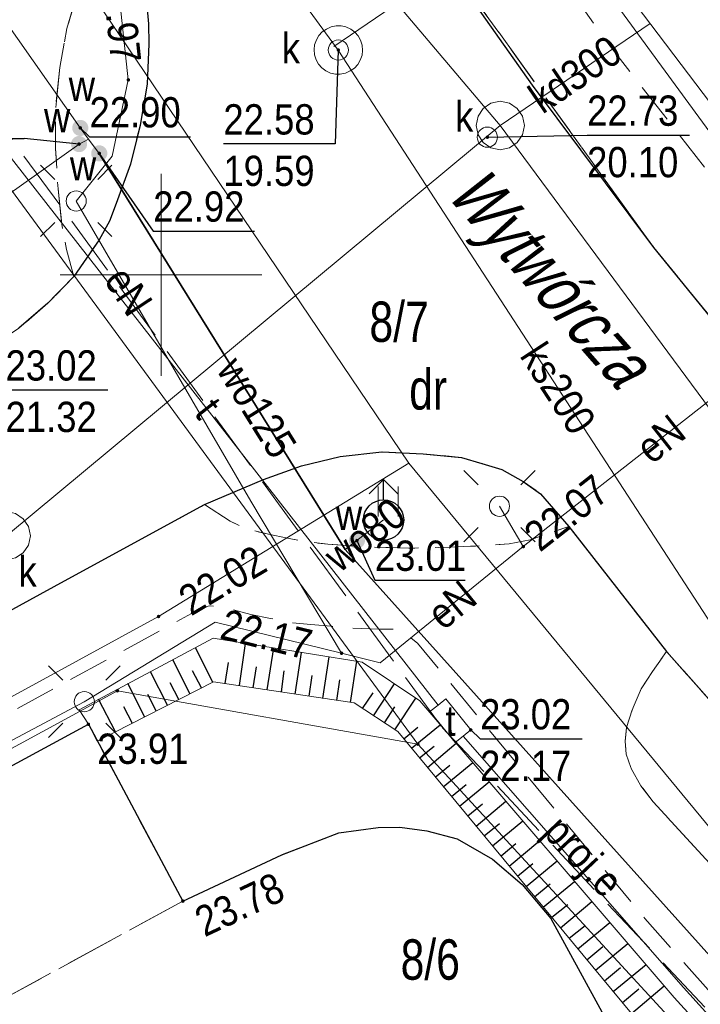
# Model space of a CAD drawing. Header units: metres. Extents: x 5490589 to 5490956, y 5935138 to 5935420.
# Tile 9 of 37: x 5490746 to 5490763, y 5935232 to 5935256. Entities that reach past the tile are written whole.
import ezdxf
from ezdxf.enums import TextEntityAlignment as Align

# ---------------------------------------------------------------- set-up
doc = ezdxf.new("R2010")
doc.units = ezdxf.units.M
doc.header["$MEASUREMENT"] = 0
for name, pattern in [('1.0_0.5', [1.5, 1, -0.5]), ('1.5_0.5', [2, 1.5, -0.5]), ('219-500', [0]), ('egkk-500', [0]), ('egug-500', [0])]:
    doc.linetypes.add(name, pattern=pattern)
doc.layers.get('0').update_dxf_attribs({"color": 2, "linetype": 'CONTINUOUS', "lineweight": 5})
for name, color, linetype in [('000 Inne (niezydentyfikowane)', 7, 'CONTINUOUS'), ('203-punkt graniczny', 7, 'CONTINUOUS'), ('210-oznaczenie konturu użytku gruntowego', 7, 'CONTINUOUS'), ('211-numer działki ewidencyjnej', 7, 'CONTINUOUS'), ('217-kontur klasyfikacyjny', 7, 'CONTINUOUS'), ('218-kontur użytku gruntowego', 7, 'CONTINUOUS'), ('219-działka ewidencyjna', 7, 'CONTINUOUS'), ('994-Nazwa ulicy', 7, 'CONTINUOUS'), ('chodnik', 7, 'CONTINUOUS'), ('hydrant', 7, 'CONTINUOUS'), ('jezdnia', 7, 'CONTINUOUS'), ('komora podziemna', 7, 'CONTINUOUS'), ('krawężnik', 7, 'CONTINUOUS'), ('latarnia', 7, 'CONTINUOUS'), ('obudowa ochronna przewodu', 7, 'CONTINUOUS'), ('pikieta sztuczna', 7, 'CONTINUOUS'), ('pikieta sztuczna-Atr2', 7, 'CONTINUOUS'), ('przewód elektroenergetyczny podziemny', 7, 'CONTINUOUS'), ('przewód elektroenergetyczny podziemny - ob. projektowany', 7, 'CONTINUOUS'), ('przewód elektroenergetyczny podziemny - ob. projektowany-Atr1', 7, 'CONTINUOUS'), ('przewód elektroenergetyczny podziemny-Atr1', 7, 'CONTINUOUS'), ('przewód gazowy', 7, 'CONTINUOUS'), ('przewód kanalizacyjny', 7, 'CONTINUOUS'), ('przewód kanalizacyjny-Atr1', 7, 'CONTINUOUS'), ('przewód telekomunikacyjny podziemny', 7, 'CONTINUOUS'), ('przewód telekomunikacyjny podziemny-Atr1', 7, 'CONTINUOUS'), ('przewód wodociągowy', 7, 'CONTINUOUS'), ('przewód wodociągowy-Atr1', 7, 'CONTINUOUS'), ('rzędna', 7, 'CONTINUOUS'), ('rzędna-Atr2', 7, 'CONTINUOUS'), ('rzędna-Atr3', 7, 'CONTINUOUS'), ('skarpa umocniona', 7, 'CONTINUOUS'), ('trawnik', 7, 'CONTINUOUS'), ('właz do komory lub kanału', 7, 'CONTINUOUS'), ('właz do komory lub kanału - okrągły', 7, 'CONTINUOUS'), ('właz do komory lub kanału - okrągły-Atr17', 7, 'CONTINUOUS'), ('właz do komory lub kanału-Atr17', 7, 'CONTINUOUS'), ('zasuwa lub zawór', 7, 'CONTINUOUS'), ('zasuwa lub zawór-Atr17', 7, 'CONTINUOUS')]:
    doc.layers.add(name, color=color, linetype=linetype)
doc.styles.get("Standard").update_dxf_attribs({"font": 'Working1250', "width": 0.75})

# ---------------------------------------------------------------- blocks, each defined once
blk = doc.blocks.new('203')
at = {"linetype": 'Continuous', "lineweight": 0}
h = blk.add_hatch(color=0, dxfattribs=at)
edge = h.paths.add_edge_path()
edge.add_arc((0, 0), 0.045, 0, 360)
blk = doc.blocks.new('PW01')
at = {"linetype": 'Continuous', "lineweight": 13}
h = blk.add_hatch(color=0, dxfattribs=at)
edge = h.paths.add_edge_path()
edge.add_arc((0, 0), 0.045, 0, 360)
blk = doc.blocks.new('TU04')
at = {"color": 0, "linetype": 'Continuous', "lineweight": 13}
for p, q in [((0, 0), (0, 0.75)), ((0.5, 0), (0.5, 0.75))]:
    blk.add_line(p, q, dxfattribs=at)
blk = doc.blocks.new('US22')
at = {"color": 0, "linetype": 'Continuous', "lineweight": 13}
blk.add_circle((0, 0), 0.25, dxfattribs=at)
blk = doc.blocks.new('SM01')
at = {"color": 0, "linetype": 'Continuous', "lineweight": 13}
for p, q in [((-0.53, 0.531), (-0.883, 0.884)), ((0.531, 0.531), (0.884, 0.884)), ((-0.53, -0.53), (-0.883, -0.883)), ((0.531, -0.53), (0.884, -0.883))]:
    blk.add_line(p, q, dxfattribs=at)
blk.add_circle((0, 0), 0.25, dxfattribs=at)
blk = doc.blocks.new('SUWH')
at = {"color": 0, "linetype": 'Continuous'}
for p in [(-0.354, 0.646), (0, 0.5), (0.354, 0.646)]:
    blk.add_line(p, (0, 1), dxfattribs=at)
blk.add_circle((0, 0), 0.5, dxfattribs=at)
blk = doc.blocks.new('US25')
at = {"linetype": 'Continuous', "lineweight": 0}
h = blk.add_hatch(color=0, dxfattribs=at)
edge = h.paths.add_edge_path()
edge.add_arc((0, 0), 0.2, 0, 360)

msp = doc.modelspace()

# ---------------------------------------------------------------- linework, layer by layer
at = {"color": 0}
for p, q in [((5490750, 5935250), (5490750, 5935252.5)), ((5490750, 5935250), (5490750, 5935252.5)), ((5490747.5, 5935250), (5490752.5, 5935250)), ((5490747.5, 5935250), (5490752.5, 5935250)), ((5490747.5, 5935250), (5490752.5, 5935250)), ((5490747.5, 5935250), (5490752.5, 5935250)), ((5490750, 5935247.5), (5490750, 5935250)), ((5490750, 5935247.5), (5490750, 5935250))]:
    msp.add_line(p, q, dxfattribs=at)
at = {"layer": '000 Inne (niezydentyfikowane)', "color": 7, "linetype": 'Continuous', "lineweight": 25, "flags": 128}
for points in [[(5490751.28, 5935239.91), (5490750.85, 5935240.76)], [(5490751.94, 5935239.83), (5490752.09, 5935240.87)], [(5490752.63, 5935239.72), (5490752.79, 5935240.76)], [(5490753.32, 5935239.62), (5490753.48, 5935240.65)], [(5490750.72, 5935239.62), (5490750.29, 5935240.47)], [(5490751.59, 5935239.88), (5490751.67, 5935240.4)], [(5490754.01, 5935239.51), (5490754.16, 5935240.54)], [(5490754.69, 5935239.41), (5490754.85, 5935240.43)], [(5490750.16, 5935239.34), (5490749.74, 5935240.17)], [(5490751, 5935239.77), (5490750.78, 5935240.19)], [(5490752.28, 5935239.77), (5490752.36, 5935240.29)], [(5490752.98, 5935239.67), (5490753.05, 5935240.19)], [(5490753.67, 5935239.57), (5490753.74, 5935240.08)], [(5490754.35, 5935239.46), (5490754.43, 5935239.97)], [(5490749.6, 5935239.05), (5490749.18, 5935239.88)], [(5490750.44, 5935239.48), (5490750.23, 5935239.9)], [(5490755.26, 5935239.08), (5490755.78, 5935239.87)], [(5490748.87, 5935238.68), (5490748.45, 5935239.49)], [(5490749.88, 5935239.2), (5490749.67, 5935239.61)], [(5490754.99, 5935239.26), (5490755.25, 5935239.65)], [(5490755.79, 5935238.73), (5490756.31, 5935239.52)], [(5490749.29, 5935238.89), (5490749.08, 5935239.3)], [(5490755.53, 5935238.91), (5490755.79, 5935239.3)], [(5490756.01, 5935238.51), (5490756.36, 5935238.8)], [(5490756.2, 5935238.28), (5490756.91, 5935238.86)], [(5490756.4, 5935238.04), (5490756.76, 5935238.33)], [(5490756.6, 5935237.8), (5490757.31, 5935238.4)], [(5490756.79, 5935237.56), (5490757.15, 5935237.86)], [(5490756.99, 5935237.32), (5490757.72, 5935237.92)], [(5490757.19, 5935237.08), (5490757.56, 5935237.38)], [(5490757.39, 5935236.84), (5490758.13, 5935237.45)], [(5490757.6, 5935236.6), (5490757.96, 5935236.9)], [(5490757.8, 5935236.35), (5490758.54, 5935236.97)], [(5490758, 5935236.11), (5490758.38, 5935236.41)], [(5490758.21, 5935235.86), (5490758.96, 5935236.48)], [(5490758.42, 5935235.61), (5490758.79, 5935235.92)], [(5490758.62, 5935235.36), (5490759.38, 5935235.99)], [(5490758.83, 5935235.11), (5490759.21, 5935235.42)], [(5490759.04, 5935234.85), (5490759.81, 5935235.49)], [(5490759.25, 5935234.6), (5490759.64, 5935234.92)], [(5490759.46, 5935234.34), (5490760.24, 5935234.98)], [(5490759.68, 5935234.09), (5490760.07, 5935234.41)], [(5490759.89, 5935233.83), (5490760.67, 5935234.48)], [(5490760.11, 5935233.57), (5490760.5, 5935233.89)], [(5490760.32, 5935233.31), (5490761.11, 5935233.96)], [(5490760.54, 5935233.04), (5490760.94, 5935233.37)], [(5490760.76, 5935232.78), (5490761.56, 5935233.44)], [(5490760.98, 5935232.52), (5490761.38, 5935232.85)], [(5490761.2, 5935232.25), (5490762.01, 5935232.92)], [(5490761.65, 5935231.71), (5490762.46, 5935232.39)], [(5490761.43, 5935231.98), (5490761.83, 5935232.32)]]:
    msp.add_lwpolyline(points, dxfattribs=at)
at = {"layer": '217-kontur klasyfikacyjny', "color": 3, "linetype": 'egkk-500', "lineweight": 18, "flags": 128}
msp.add_lwpolyline([(5490759.69, 5935259.42), (5490767.36, 5935249.3)], dxfattribs=at)
at = {"layer": '218-kontur użytku gruntowego', "color": 3, "linetype": 'egug-500', "lineweight": 18, "flags": 128}
for points in [[(5490759.69, 5935259.42), (5490767.36, 5935249.3)], [(5490767.36, 5935249.3), (5490759.69, 5935259.42)], [(5490703.85, 5935215.17), (5490748.92, 5935239.7)], [(5490748.92, 5935239.7), (5490703.85, 5935215.17)], [(5490748.92, 5935239.7), (5490756.36, 5935238.38)], [(5490756.36, 5935238.38), (5490748.92, 5935239.7)], [(5490756.36, 5935238.38), (5490764.46, 5935229.58)], [(5490764.46, 5935229.58), (5490756.36, 5935238.38)]]:
    msp.add_lwpolyline(points, dxfattribs=at)
at = {"layer": '219-działka ewidencyjna', "color": 7, "linetype": '219-500', "lineweight": 18, "flags": 128}
for points in [[(5490759.69, 5935259.42), (5490767.36, 5935249.3)], [(5490743.54, 5935255.85), (5490756.36, 5935238.38)], [(5490703.85, 5935215.17), (5490748.92, 5935239.7)], [(5490748.92, 5935239.7), (5490756.36, 5935238.38)], [(5490756.36, 5935238.38), (5490764.46, 5935229.58)]]:
    msp.add_lwpolyline(points, dxfattribs=at)
at = {"layer": 'chodnik', "color": 7, "linetype": '1.0_0.5', "lineweight": 18, "flags": 128}
for points in [[(5490850.09, 5935193.68), (5490848.28, 5935194.8), (5490847.33, 5935193.46), (5490846.45, 5935192.26), (5490845.21, 5935190.7), (5490844.54, 5935189.93), (5490844.08, 5935189.43), (5490843.8, 5935189.2), (5490843.55, 5935189.04), (5490843.25, 5935188.86), (5490842.94, 5935188.74), (5490842.64, 5935188.62), (5490842.3, 5935188.56), (5490841.99, 5935188.49), (5490841.62, 5935188.44), (5490841.3, 5935188.4), (5490840.97, 5935188.37), (5490840.64, 5935188.37), (5490840.3, 5935188.39), (5490839.97, 5935188.44), (5490839.65, 5935188.55), (5490839.34, 5935188.66), (5490839.04, 5935188.8), (5490838.2, 5935189.26), (5490836.02, 5935190.58), (5490823.22, 5935198.47), (5490818.95, 5935201.07), (5490816.85, 5935202.45), (5490813.14, 5935204.99), (5490809.05, 5935207.92), (5490805.88, 5935210.31), (5490802.69, 5935212.74), (5490798.11, 5935216.5), (5490795, 5935219.14), (5490791.24, 5935222.46), (5490787.55, 5935225.87), (5490785.37, 5935227.91), (5490782.53, 5935230.71), (5490778.34, 5935235.05), (5490774.62, 5935239.11), (5490771.35, 5935242.88), (5490769.08, 5935245.62), (5490764.11, 5935251.83), (5490761.01, 5935255.81), (5490755.83, 5935263.18), (5490753.66, 5935266.54), (5490748.77, 5935274.21), (5490747.72, 5935275.85), (5490746.84, 5935275.29), (5490746.51, 5935273.75), (5490751.86, 5935265.39), (5490754, 5935262.06), (5490762.2, 5935250.68), (5490764.74, 5935247.57), (5490767.26, 5935244.46), (5490769.8, 5935241.37), (5490773.09, 5935237.6), (5490776.46, 5935233.91), (5490778.52, 5935231.68), (5490782.03, 5935228.18), (5490784.89, 5935225.39), (5490787.83, 5935222.62), (5490790.8, 5935219.95), (5490793.82, 5935217.29), (5490796.91, 5935214.74), (5490800.35, 5935211.9), (5490805.89, 5935207.58), (5490809.92, 5935204.66), (5490814.03, 5935201.78), (5490816.97, 5935199.82), (5490825.04, 5935194.87), (5490834.38, 5935189.08), (5490835.18, 5935188.62), (5490836.52, 5935187.78), (5490837.82, 5935187.05), (5490838.71, 5935186.6), (5490839.68, 5935186.32), (5490840.17, 5935186.24), (5490840.68, 5935186.22), (5490841.17, 5935186.25), (5490841.69, 5935186.29), (5490842.2, 5935186.37), (5490842.68, 5935186.42), (5490843.16, 5935186.55), (5490843.65, 5935186.7), (5490844.11, 5935186.9), (5490844.56, 5935187.12), (5490844.97, 5935187.4), (5490845.37, 5935187.7), (5490845.74, 5935188.06), (5490846.4, 5935188.81), (5490847.03, 5935189.58), (5490847.66, 5935190.36), (5490848.57, 5935191.56)], [(5490744.7, 5935256.71), (5490744.93, 5935256.26), (5490745.1, 5935255.79), (5490745.19, 5935255.55), (5490745.25, 5935255.28), (5490745.31, 5935255.05), (5490745.33, 5935254.81), (5490745.38, 5935254.46), (5490745.38, 5935254.14), (5490745.37, 5935253.79), (5490745.34, 5935253.45), (5490745.27, 5935253.14), (5490745.06, 5935252.48), (5490744.86, 5935251.92), (5490744.47, 5935251.12), (5490744.22, 5935250.75), (5490744.08, 5935250.54), (5490743.8, 5935250.13), (5490743.58, 5935249.88), (5490743.37, 5935249.61), (5490743.15, 5935249.38), (5490742.95, 5935249.16), (5490742.57, 5935248.86), (5490742.33, 5935248.71), (5490724.82, 5935239.18), (5490705.47, 5935228.63), (5490693.16, 5935221.91), (5490692.71, 5935221.7), (5490692.25, 5935221.48), (5490691.89, 5935221.35), (5490691.18, 5935221.11), (5490690.34, 5935220.87), (5490689.82, 5935220.79), (5490689.33, 5935220.75), (5490688.66, 5935220.74), (5490688.32, 5935220.78), (5490687.81, 5935220.83), (5490687.32, 5935220.94), (5490686.84, 5935221.1), (5490686.36, 5935221.26), (5490685.9, 5935221.46), (5490685.47, 5935221.71), (5490685.04, 5935222), (5490684.65, 5935222.31), (5490684.26, 5935222.64), (5490683.95, 5935222.92), (5490681.58, 5935222.25), (5490682.03, 5935221.84), (5490682.34, 5935221.51), (5490682.69, 5935221.17), (5490683.06, 5935220.82), (5490683.46, 5935220.5), (5490683.86, 5935220.2), (5490684.28, 5935219.91), (5490684.72, 5935219.66), (5490685.15, 5935219.42), (5490685.61, 5935219.22), (5490686.07, 5935219.05), (5490687.06, 5935218.73), (5490687.54, 5935218.63), (5490688.53, 5935218.56), (5490689.05, 5935218.54), (5490690.08, 5935218.63), (5490691.09, 5935218.79), (5490691.54, 5935218.92), (5490692.46, 5935219.23), (5490693.4, 5935219.62), (5490693.9, 5935219.85), (5490712.74, 5935230.16), (5490744.74, 5935247.55), (5490745.65, 5935248.12), (5490746.48, 5935248.68), (5490747.2, 5935249.3), (5490747.84, 5935249.96), (5490747.66, 5935250.63), (5490747.54, 5935251.26), (5490747.45, 5935252.13), (5490747.39, 5935253.13), (5490747.39, 5935254.13), (5490747.49, 5935255.14), (5490747.67, 5935256.1), (5490747.96, 5935257.1), (5490748.16, 5935257.57), (5490748.31, 5935257.9), (5490748.57, 5935258.33), (5490748.88, 5935258.81), (5490746.8, 5935262.16), (5490745.83, 5935261.55), (5490745.22, 5935261.34), (5490745.03, 5935261.29), (5490744.82, 5935261.26), (5490744.63, 5935261.27), (5490744.44, 5935261.31), (5490744.27, 5935261.39), (5490744.09, 5935261.51), (5490743.95, 5935261.65), (5490743.82, 5935261.79), (5490743.71, 5935261.96), (5490737.96, 5935270.94), (5490737.41, 5935270.9), (5490736.94, 5935270.8), (5490736.42, 5935270.63), (5490735.83, 5935270.39), (5490736.63, 5935269.2), (5490744.43, 5935257.14)], [(5490778.34, 5935216.83), (5490776.72, 5935214.62), (5490778.06, 5935213.65), (5490779.52, 5935215.75), (5490782.7, 5935212.88), (5490787.41, 5935208.76), (5490792, 5935204.85), (5490795.86, 5935201.73), (5490795.1, 5935200.72), (5490796.38, 5935199.75), (5490797.09, 5935200.8), (5490800.05, 5935198.56), (5490807.47, 5935193.31), (5490810.87, 5935191), (5490816.1, 5935187.67), (5490821.34, 5935184.5), (5490821.62, 5935185.18), (5490821.76, 5935185.66), (5490821.88, 5935186.16), (5490821.92, 5935186.53), (5490817.12, 5935189.42), (5490811.98, 5935192.68), (5490808.62, 5935194.96), (5490803.67, 5935198.46), (5490801.21, 5935200.26), (5490798.84, 5935202.09), (5490796.46, 5935203.91), (5490793.22, 5935206.43), (5490790.93, 5935208.37), (5490788.61, 5935210.38), (5490784.05, 5935214.37), (5490781.82, 5935216.4), (5490779.61, 5935218.44), (5490775.3, 5935222.87), (5490771.16, 5935227.16), (5490762.19, 5935236.95), (5490761.88, 5935237.35), (5490761.63, 5935237.8), (5490761.52, 5935238.13), (5490761.49, 5935238.45), (5490761.53, 5935238.79), (5490761.69, 5935239.29), (5490761.89, 5935239.75), (5490762.17, 5935240.18), (5490762.52, 5935240.67), (5490760.1, 5935243.77), (5490759.14, 5935243.44), (5490758.62, 5935243.34), (5490758.15, 5935243.3), (5490757.66, 5935243.28), (5490757.14, 5935243.26), (5490756.14, 5935243.23), (5490755.14, 5935243.26), (5490754.13, 5935243.33), (5490753.62, 5935243.39), (5490753.13, 5935243.48), (5490752.66, 5935243.58), (5490752.15, 5935243.7), (5490751.71, 5935243.9), (5490751.08, 5935244.31), (5490749.35, 5935243.37), (5490747.61, 5935242.42), (5490728.02, 5935231.69), (5490713.43, 5935223.69), (5490712.7, 5935222.79), (5490712.25, 5935222.22), (5490711.77, 5935221.5), (5490711.41, 5935220.83), (5490711.11, 5935219.98), (5490729.81, 5935230.21), (5490750.94, 5935241.71), (5490751.19, 5935241.8), (5490751.47, 5935241.79), (5490752.22, 5935241.59), (5490752.71, 5935241.49), (5490753.21, 5935241.39), (5490753.71, 5935241.34), (5490754.21, 5935241.3), (5490754.71, 5935241.25), (5490755.39, 5935241.23), (5490755.74, 5935241.23), (5490756.07, 5935241.09), (5490756.35, 5935240.88), (5490761.98, 5935234.06), (5490765.98, 5935229.55), (5490769.38, 5935225.85), (5490773.76, 5935221.34), (5490778.2, 5935217.04)]]:
    msp.add_lwpolyline(points, close=True, dxfattribs=at)
at = {"layer": 'jezdnia', "color": 7, "linetype": '1.5_0.5', "lineweight": 18, "flags": 128}
for points in [[(5490754, 5935262.06), (5490751.86, 5935265.39), (5490746.51, 5935273.75), (5490742.63, 5935279.84), (5490738.32, 5935286.44), (5490732.44, 5935295.73), (5490722.51, 5935311.34), (5490718.74, 5935317.25), (5490717.66, 5935318.92), (5490716.6, 5935320.62), (5490715.86, 5935321.91), (5490715.17, 5935323.27), (5490713.69, 5935326.49), (5490713.08, 5935327.85), (5490712.37, 5935329.69), (5490711.86, 5935331.13), (5490710.98, 5935334.03), (5490710.54, 5935335.49), (5490710.2, 5935336.88), (5490709.91, 5935337.91), (5490709.63, 5935339.3), (5490709.38, 5935340.82), (5490709.16, 5935342.35), (5490708.93, 5935343.86), (5490708.77, 5935345.32), (5490708.64, 5935346.8), (5490708.53, 5935348.26), (5490708.49, 5935350.27), (5490708.49, 5935352.27), (5490708.52, 5935354.29), (5490708.69, 5935357.31), (5490708.92, 5935359.29), (5490709.22, 5935361.29), (5490709.44, 5935362.78), (5490709.76, 5935364.23), (5490710.63, 5935367.57), (5490711.19, 5935368.99), (5490711.62, 5935369.88), (5490712.04, 5935370.75), (5490712.55, 5935371.63), (5490712.82, 5935372.06), (5490713.19, 5935372.46), (5490713.52, 5935372.84), (5490713.91, 5935373.2), (5490714.28, 5935373.53), (5490714.72, 5935373.8), (5490715.14, 5935373.99), (5490715.59, 5935374.2), (5490716.1, 5935374.35), (5490716.58, 5935374.46), (5490717.06, 5935374.54), (5490717.59, 5935374.6), (5490718.09, 5935374.63), (5490718.59, 5935374.65), (5490719.09, 5935374.64), (5490719.58, 5935374.59), (5490720.06, 5935374.47), (5490720.55, 5935374.34), (5490721.53, 5935374.04), (5490723.41, 5935373.35), (5490702.58, 5935381.08), (5490702.88, 5935380.9), (5490703.47, 5935380.34), (5490704.14, 5935379.62), (5490704.41, 5935379.22), (5490704.74, 5935378.8), (5490705, 5935378.36), (5490705.24, 5935377.93), (5490705.41, 5935377.45), (5490705.56, 5935376.98), (5490705.82, 5935376), (5490705.91, 5935375.52), (5490705.96, 5935375), (5490705.84, 5935373.98), (5490705.68, 5935373.03), (5490704.59, 5935369.2), (5490704.16, 5935367.65), (5490703.32, 5935364.34), (5490702.95, 5935362.4), (5490702.62, 5935360.41), (5490702.37, 5935358.41), (5490702.21, 5935356.95), (5490702.11, 5935355.46), (5490702, 5935353.48), (5490701.86, 5935351.04), (5490701.94, 5935349.48), (5490702, 5935347.48), (5490702.1, 5935345.49), (5490702.32, 5935343.51), (5490702.58, 5935341.53), (5490702.9, 5935339.58), (5490703.23, 5935337.6), (5490704.2, 5935333.72), (5490704.64, 5935332.3), (5490705.46, 5935329.97), (5490706.14, 5935328.08), (5490707.1, 5935325.83), (5490707.95, 5935324), (5490709.1, 5935321.76), (5490710.29, 5935319.58), (5490711.29, 5935317.81), (5490714.53, 5935312.73), (5490717.75, 5935307.69), (5490721, 5935302.68), (5490723.92, 5935298.01), (5490727.38, 5935292.63), (5490730.7, 5935287.45), (5490733.32, 5935283.34), (5490733.85, 5935282.52), (5490734.55, 5935281.41), (5490739.74, 5935273.17), (5490741.9, 5935269.87), (5490746.8, 5935262.16), (5490748.88, 5935258.81), (5490749.4, 5935257.88), (5490749.6, 5935257.24), (5490749.69, 5935256.22), (5490749.7, 5935255.72), (5490749.66, 5935254.72), (5490749.48, 5935253.71), (5490749.24, 5935252.74), (5490748.89, 5935251.77), (5490748.72, 5935251.33), (5490748.47, 5935250.87), (5490747.84, 5935249.96), (5490747.2, 5935249.3), (5490746.48, 5935248.68), (5490745.65, 5935248.12), (5490744.74, 5935247.55), (5490712.74, 5935230.16), (5490703.54, 5935225.12), (5490693.9, 5935219.85), (5490693.4, 5935219.62), (5490692.46, 5935219.23), (5490691.54, 5935218.92), (5490691.09, 5935218.79), (5490690.08, 5935218.63), (5490689.05, 5935218.54), (5490688.53, 5935218.56), (5490687.54, 5935218.63), (5490687.06, 5935218.73), (5490686.07, 5935219.05), (5490685.61, 5935219.22), (5490685.15, 5935219.42), (5490684.72, 5935219.66), (5490684.28, 5935219.91), (5490683.86, 5935220.2), (5490683.46, 5935220.5), (5490683.06, 5935220.82), (5490682.69, 5935221.17), (5490682.34, 5935221.51), (5490682.03, 5935221.84), (5490681.58, 5935222.25), (5490692, 5935203.21), (5490691.95, 5935203.64), (5490691.81, 5935204.11), (5490691.67, 5935204.57), (5490691.58, 5935205.09), (5490691.5, 5935205.57), (5490691.45, 5935206.08), (5490691.44, 5935206.59), (5490691.46, 5935207.1), (5490691.51, 5935207.6), (5490691.57, 5935208.09), (5490691.67, 5935208.6), (5490691.79, 5935209.07), (5490691.97, 5935209.54), (5490692.16, 5935210.01), (5490692.38, 5935210.47), (5490692.6, 5935210.92), (5490692.87, 5935211.35), (5490693.16, 5935211.75), (5490693.44, 5935212.14), (5490693.82, 5935212.5), (5490694.17, 5935212.86), (5490694.55, 5935213.19), (5490694.94, 5935213.49), (5490695.79, 5935214.04), (5490696.66, 5935214.53), (5490697.52, 5935215.02), (5490700.98, 5935216.88), (5490713.43, 5935223.69), (5490747.61, 5935242.42), (5490749.35, 5935243.37), (5490751.08, 5935244.31), (5490752.54, 5935244.93), (5490753.48, 5935245.27), (5490754.44, 5935245.5), (5490755.47, 5935245.62), (5490756.49, 5935245.57), (5490757.44, 5935245.48), (5490757.94, 5935245.33), (5490758.44, 5935245.18), (5490758.97, 5935244.88), (5490759.4, 5935244.58), (5490760.1, 5935243.77), (5490762.52, 5935240.67), (5490764.56, 5935238.37), (5490768.95, 5935233.26), (5490770.95, 5935231.1), (5490772.99, 5935228.9), (5490777.19, 5935224.62), (5490781.53, 5935220.39), (5490785.9, 5935216.42), (5490790.42, 5935212.45), (5490793, 5935210.21), (5490794.96, 5935208.49), (5490798.17, 5935206.07), (5490801.3, 5935203.57), (5490802.88, 5935202.4), (5490805.26, 5935200.59), (5490810.19, 5935197.14), (5490813.47, 5935194.9), (5490818.52, 5935191.68), (5490820, 5935190.79), (5490832.04, 5935183.46), (5490835.43, 5935181.38), (5490842.37, 5935177.14), (5490842.16, 5935176.8), (5490843.47, 5935176), (5490843.72, 5935176.35), (5490850.85, 5935171.98), (5490854.26, 5935169.93), (5490861.26, 5935165.65), (5490866.4, 5935162.52), (5490869.81, 5935160.5), (5490872.81, 5935165.67), (5490863.37, 5935171.42), (5490857.41, 5935175.05), (5490855.71, 5935176.07), (5490854.88, 5935176.62), (5490854.18, 5935177.24), (5490853.76, 5935177.67), (5490853.43, 5935178.05), (5490853.12, 5935178.46), (5490852.87, 5935178.88), (5490852.62, 5935179.32), (5490852.42, 5935179.78), (5490852.23, 5935180.26), (5490852.07, 5935180.73), (5490851.98, 5935181.24), (5490851.9, 5935181.72), (5490851.84, 5935182.21), (5490851.82, 5935182.71), (5490851.84, 5935183.22), (5490851.86, 5935183.73), (5490851.92, 5935184.22), (5490852.03, 5935184.71), (5490852.2, 5935185.34), (5490853.97, 5935188.73), (5490850.09, 5935193.68), (5490848.57, 5935191.56), (5490847.66, 5935190.36), (5490847.03, 5935189.58), (5490846.4, 5935188.81), (5490845.74, 5935188.06), (5490845.37, 5935187.7), (5490844.97, 5935187.4), (5490844.56, 5935187.12), (5490844.11, 5935186.9), (5490843.65, 5935186.7), (5490843.16, 5935186.55), (5490842.68, 5935186.42), (5490842.2, 5935186.37), (5490841.69, 5935186.29), (5490841.17, 5935186.25), (5490840.68, 5935186.22), (5490840.17, 5935186.24), (5490839.68, 5935186.32), (5490838.71, 5935186.6), (5490837.82, 5935187.05), (5490836.52, 5935187.78), (5490835.18, 5935188.62), (5490834.38, 5935189.08), (5490825.04, 5935194.87), (5490816.97, 5935199.82), (5490814.03, 5935201.78), (5490809.92, 5935204.66), (5490805.89, 5935207.58), (5490800.35, 5935211.9), (5490796.91, 5935214.74), (5490793.82, 5935217.29), (5490790.8, 5935219.95), (5490787.83, 5935222.62), (5490784.89, 5935225.39), (5490782.03, 5935228.18), (5490778.52, 5935231.68), (5490776.46, 5935233.91), (5490773.09, 5935237.6), (5490769.8, 5935241.37), (5490767.26, 5935244.46), (5490764.74, 5935247.57), (5490762.2, 5935250.68)], [(5490712.86, 5935219.65), (5490715.21, 5935215.24), (5490721.88, 5935218.87), (5490750.54, 5935234.49), (5490748.2, 5935238.87), (5490733.27, 5935230.78), (5490721.93, 5935224.6)]]:
    msp.add_lwpolyline(points, close=True, dxfattribs=at)
at = {"layer": 'jezdnia', "color": 7, "linetype": '1.5_0.5', "lineweight": 18}
msp.add_lwpolyline([(5490725.49, 5935196.72), (5490753.9, 5935212.2), (5490764.79, 5935218.16), (5490767.52, 5935219.61), (5490763.97, 5935226.16), (5490759.65, 5935234.06), (5490758.94, 5935234.9), (5490758.21, 5935235.53), (5490757.33, 5935236.03), (5490756.58, 5935236.23), (5490755.91, 5935236.32), (5490755.38, 5935236.31), (5490754.4, 5935236.18), (5490752.99, 5935235.64), (5490750.54, 5935234.49), (5490721.88, 5935218.87)], dxfattribs=at)
at = {"layer": 'komora podziemna', "color": 34, "linetype": 'Continuous', "lineweight": 18, "flags": 128}
for points in [[(5490753.98, 5935255.13), (5490753.9, 5935255.22), (5490753.84, 5935255.33), (5490753.8, 5935255.45), (5490753.79, 5935255.58), (5490753.8, 5935255.7), (5490753.85, 5935255.82), (5490753.91, 5935255.93), (5490753.99, 5935256.02), (5490754.1, 5935256.09), (5490754.21, 5935256.14), (5490754.34, 5935256.17), (5490754.46, 5935256.17), (5490754.58, 5935256.14), (5490754.7, 5935256.09), (5490754.8, 5935256.01), (5490754.88, 5935255.92), (5490754.94, 5935255.81), (5490754.98, 5935255.69), (5490754.99, 5935255.56), (5490754.98, 5935255.44), (5490754.93, 5935255.32), (5490754.87, 5935255.21), (5490754.79, 5935255.12), (5490754.68, 5935255.05), (5490754.57, 5935255), (5490754.44, 5935254.97), (5490754.32, 5935254.97), (5490754.2, 5935255), (5490754.08, 5935255.05)], [(5490758.4, 5935254.3), (5490758.63, 5935254.25), (5490758.82, 5935254.12), (5490758.95, 5935253.93), (5490759, 5935253.7), (5490758.95, 5935253.47), (5490758.82, 5935253.28), (5490758.63, 5935253.15), (5490758.4, 5935253.1), (5490758.17, 5935253.15), (5490757.98, 5935253.28), (5490757.85, 5935253.47), (5490757.8, 5935253.7), (5490757.85, 5935253.93), (5490757.98, 5935254.12), (5490758.17, 5935254.25)], [(5490746.17, 5935244.14), (5490746.4, 5935244.09), (5490746.59, 5935243.96), (5490746.72, 5935243.77), (5490746.77, 5935243.54), (5490746.72, 5935243.31), (5490746.59, 5935243.12), (5490746.4, 5935242.99), (5490746.17, 5935242.94), (5490745.94, 5935242.99), (5490745.75, 5935243.12), (5490745.62, 5935243.31), (5490745.57, 5935243.54), (5490745.62, 5935243.77), (5490745.75, 5935243.96), (5490745.94, 5935244.09)]]:
    msp.add_lwpolyline(points, close=True, dxfattribs=at)
at = {"layer": 'krawężnik', "color": 7, "linetype": 'Continuous', "lineweight": 25, "flags": 128}
for points in [[(5490790.8, 5935219.95), (5490787.83, 5935222.62), (5490784.89, 5935225.39), (5490782.03, 5935228.18), (5490778.52, 5935231.68), (5490776.46, 5935233.91), (5490773.09, 5935237.6), (5490769.8, 5935241.37), (5490767.26, 5935244.46), (5490764.74, 5935247.57), (5490762.2, 5935250.68), (5490759.2, 5935254.7), (5490754, 5935262.06), (5490751.86, 5935265.39), (5490746.51, 5935273.75), (5490742.63, 5935279.84), (5490738.32, 5935286.44), (5490732.44, 5935295.73)], [(5490741.9, 5935269.87), (5490746.8, 5935262.16), (5490748.88, 5935258.81), (5490749.4, 5935257.88), (5490749.6, 5935257.24), (5490749.69, 5935256.22), (5490749.7, 5935255.72), (5490749.66, 5935254.72), (5490749.48, 5935253.71), (5490749.24, 5935252.74), (5490748.89, 5935251.77), (5490748.72, 5935251.33), (5490748.47, 5935250.87), (5490747.84, 5935249.96), (5490747.2, 5935249.3), (5490746.48, 5935248.68)], [(5490728.02, 5935231.69), (5490747.61, 5935242.42), (5490751.08, 5935244.31), (5490752.54, 5935244.93), (5490753.48, 5935245.27), (5490754.44, 5935245.5), (5490755.47, 5935245.62), (5490756.49, 5935245.57), (5490757.44, 5935245.48), (5490757.94, 5935245.33), (5490758.44, 5935245.18), (5490758.97, 5935244.88), (5490759.4, 5935244.58), (5490760.1, 5935243.77), (5490762.52, 5935240.67), (5490764.56, 5935238.37), (5490768.95, 5935233.26), (5490770.95, 5935231.1), (5490772.99, 5935228.9), (5490771.16, 5935227.16)]]:
    msp.add_lwpolyline(points, dxfattribs=at)
at = {"layer": 'krawężnik', "color": 7, "linetype": 'Continuous', "lineweight": 25}
msp.add_lwpolyline([(5490733.27, 5935230.78), (5490748.2, 5935238.87), (5490750.54, 5935234.49), (5490752.99, 5935235.64), (5490754.4, 5935236.18), (5490755.38, 5935236.31), (5490755.91, 5935236.32), (5490756.58, 5935236.23), (5490757.33, 5935236.03), (5490758.21, 5935235.53), (5490758.94, 5935234.9), (5490759.65, 5935234.06), (5490763.97, 5935226.16), (5490767.52, 5935219.61), (5490764.79, 5935218.16), (5490753.9, 5935212.2), (5490725.49, 5935196.72)], dxfattribs=at)
at = {"layer": 'obudowa ochronna przewodu', "color": 7, "linetype": 'Continuous', "lineweight": 35, "flags": 128}
msp.add_lwpolyline([(5490754.56, 5935243.2), (5490748.47, 5935253.01)], dxfattribs=at)
at = {"layer": 'przewód elektroenergetyczny podziemny', "color": 1, "linetype": 'Continuous', "lineweight": 18, "flags": 128}
for points in [[(5490766.68, 5935249.32), (5490757.03, 5935262.51), (5490748.95, 5935274.46), (5490738.72, 5935291.07), (5490731.81, 5935301.59), (5490724.84, 5935312.24), (5490720.04, 5935320.33), (5490718.85, 5935321.93), (5490713.39, 5935334.71), (5490712.27, 5935339.21), (5490711.42, 5935345.39), (5490711.15, 5935348.31), (5490711.35, 5935352.94), (5490711.8, 5935360.21), (5490713.32, 5935366.71), (5490715.72, 5935368.71), (5490715.69, 5935370.66), (5490705.2, 5935374.68)], [(5490754.47, 5935240.63), (5490752.22, 5935244.4), (5490747.9, 5935251.83), (5490748.79, 5935252.94), (5490749.19, 5935254.83), (5490748.9, 5935257.55), (5490745.44, 5935262.9)], [(5490766.68, 5935249.32), (5490758.97, 5935243.27), (5490758.38, 5935244.27)], [(5490754.47, 5935240.63), (5490755.43, 5935240.39), (5490758.97, 5935243.27)], [(5490754.47, 5935240.63), (5490751.34, 5935241.4), (5490748.1, 5935239.43), (5490733.4, 5935231.6), (5490722.07, 5935225.22), (5490711.57, 5935219.68), (5490699.86, 5935213.12)]]:
    msp.add_lwpolyline(points, dxfattribs=at)
at = {"layer": 'przewód elektroenergetyczny podziemny - ob. projektowany', "color": 1, "linetype": '1.5_0.5', "lineweight": 18}
msp.add_lwpolyline([(5490766.67, 5935216.77), (5490771.67, 5935223.11), (5490756.94, 5935238.82), (5490744.23, 5935256.19), (5490732.26, 5935275.4), (5490720.8, 5935293.74), (5490708.28, 5935313.6), (5490704.46, 5935320.62), (5490702.72, 5935324.6), (5490699.02, 5935335.71), (5490697.65, 5935343.72), (5490697.26, 5935351.69), (5490697.51, 5935356.77), (5490699.19, 5935368.57), (5490700.26, 5935373.61), (5490700.21, 5935379.44), (5490686.05, 5935384.57), (5490676.876, 5935387.907)], dxfattribs=at)
at = {"layer": 'przewód gazowy', "color": 40, "linetype": 'Continuous', "lineweight": 18, "flags": 128}
for points in [[(5490756.14, 5935245.34), (5490740.59, 5935268.34)], [(5490695.03, 5935199.18), (5490699.33, 5935201.28), (5490702.02, 5935211.91), (5490703.76, 5935216.69), (5490706.5, 5935218.03), (5490728.68, 5935229.93), (5490749.94, 5935241.54), (5490756.14, 5935245.34)], [(5490853.03, 5935168.18), (5490844.68, 5935172.96), (5490834.29, 5935179.51), (5490820.93, 5935188.48), (5490820.57, 5935188.73), (5490814.62, 5935193.03), (5490812.79, 5935194.57), (5490812.23, 5935195.06), (5490798.33, 5935204.76), (5490786.81, 5935214.55), (5490770.88, 5935228.03), (5490769.54, 5935229.1), (5490756.14, 5935245.34)]]:
    msp.add_lwpolyline(points, dxfattribs=at)
at = {"layer": 'przewód kanalizacyjny', "color": 34, "linetype": 'Continuous', "lineweight": 18}
msp.add_lwpolyline([(5490843.12, 5935176.8), (5490804.89, 5935205.1), (5490770.59, 5935230.64), (5490754.39, 5935255.57), (5490729.9, 5935289.08), (5490710.57, 5935316.38), (5490703.51, 5935346.76), (5490707.95, 5935384.8), (5490676.876, 5935395.649)], dxfattribs=at)
at = {"layer": 'przewód kanalizacyjny', "color": 34, "linetype": 'Continuous', "lineweight": 18, "flags": 128}
for points in [[(5490737.25, 5935285.32), (5490751.72, 5935261.59), (5490758.4, 5935253.7)], [(5490759.28, 5935259.07), (5490754.28, 5935255.66)], [(5490758.4, 5935253.7), (5490762.11, 5935256.23)], [(5490758.4, 5935253.7), (5490746.17, 5935243.54), (5490715.1, 5935226.77), (5490706.79, 5935222.19)], [(5490758.4, 5935253.7), (5490766.7, 5935242.47), (5490783.18, 5935225.1)]]:
    msp.add_lwpolyline(points, dxfattribs=at)
at = {"layer": 'przewód telekomunikacyjny podziemny', "color": 30, "linetype": 'Continuous', "lineweight": 18, "flags": 128}
for points in [[(5490744.23, 5935255.52), (5490756.86, 5935239.34)], [(5490757.48, 5935238.58), (5490762.94, 5935232.35), (5490768.7, 5935225.98), (5490774.51, 5935219.94), (5490779.68, 5935214.93), (5490784.1, 5935210.8)]]:
    msp.add_lwpolyline(points, dxfattribs=at)
at = {"layer": 'przewód wodociągowy', "color": 5, "linetype": 'Continuous', "lineweight": 18, "flags": 128}
for points in [[(5490725.17, 5935289.78), (5490736.16, 5935272.04), (5490736.76, 5935271), (5490739.56, 5935266.8), (5490746.06, 5935256.41), (5490748, 5935253.64), (5490748.2, 5935253.36), (5490748.47, 5935253.01), (5490754.56, 5935243.2), (5490770.75, 5935225.16), (5490774.24, 5935221.7), (5490779.38, 5935216.7), (5490785.73, 5935211.63), (5490798.13, 5935201.73)], [(5490748.2, 5935253.36), (5490747.97, 5935253.24), (5490746.23, 5935252), (5490743.16, 5935248.51), (5490723.6, 5935237.76), (5490698.86, 5935224.13), (5490684.53, 5935227.47)], [(5490754.56, 5935243.2), (5490754.85, 5935243.42), (5490755.51, 5935243.93)]]:
    msp.add_lwpolyline(points, dxfattribs=at)
at = {"layer": 'rzędna-Atr2', "color": 7}
for p, q in [((5490754.39, 5935255.57), (5490754.316, 5935253.244)), ((5490744.106, 5935253.375), (5490746.611, 5935253.375)), ((5490747.97, 5935253.24), (5490746.611, 5935253.375)), ((5490758.08, 5935253.41), (5490760.551, 5935253.46)), ((5490760.551, 5935253.46), (5490763.088, 5935253.46)), ((5490754.316, 5935253.244), (5490751.544, 5935253.244)), ((5490748.47, 5935253.01), (5490749.807, 5935251.085)), ((5490749.807, 5935251.085), (5490752.312, 5935251.085)), ((5490754.85, 5935243.42), (5490755.295, 5935242.437)), ((5490755.295, 5935242.437), (5490757.534, 5935242.437))]:
    msp.add_line(p, q, dxfattribs=at)
at = {"layer": 'rzędna-Atr2', "color": 7, "flags": 128}
for points in [[(5490748, 5935253.64), (5490748.23, 5935253.42), (5490750.73, 5935253.42)], [(5490743.29, 5935246.69), (5490746.15, 5935247.15), (5490748.682, 5935247.15)], [(5490757.67, 5935238.73), (5490757.9, 5935238.51), (5490760.432, 5935238.51)]]:
    msp.add_lwpolyline(points, dxfattribs=at)
at = {"layer": 'skarpa umocniona', "color": 7, "linetype": 'Continuous', "lineweight": 18, "flags": 128}
msp.add_lwpolyline([(5490747.97, 5935239.23), (5490748.2, 5935238.87), (5490748.42, 5935238.45), (5490751.3, 5935239.92), (5490754.78, 5935239.4), (5490755.86, 5935238.69), (5490761.89, 5935231.42), (5490768.27, 5935224.44), (5490774.93, 5935217.49), (5490775.75, 5935218.43), (5490769.07, 5935225.11), (5490762.71, 5935232.1), (5490756.41, 5935239.45), (5490754.98, 5935240.41), (5490751.29, 5935241)], close=True, dxfattribs=at)
msp.add_lwpolyline([(5490747.97, 5935239.23), (5490748.2, 5935238.87), (5490748.42, 5935238.45), (5490751.3, 5935239.92), (5490754.78, 5935239.4), (5490755.86, 5935238.69), (5490761.89, 5935231.42), (5490768.27, 5935224.44), (5490774.93, 5935217.49), (5490775.75, 5935218.43), (5490769.07, 5935225.11), (5490762.71, 5935232.1), (5490756.41, 5935239.45), (5490754.98, 5935240.41), (5490751.29, 5935241)], close=True, dxfattribs=at)
at = {"layer": 'trawnik', "color": 7, "linetype": '1.0_0.5', "lineweight": 18, "flags": 128}
for points in [[(5490747.49, 5935255.14), (5490747.39, 5935254.13), (5490747.39, 5935253.13), (5490747.45, 5935252.13), (5490747.54, 5935251.26), (5490747.66, 5935250.63), (5490747.84, 5935249.96), (5490748.47, 5935250.87), (5490748.72, 5935251.33), (5490748.89, 5935251.77), (5490749.24, 5935252.74), (5490749.48, 5935253.71), (5490749.66, 5935254.72), (5490749.7, 5935255.72), (5490749.69, 5935256.22), (5490749.6, 5935257.24), (5490749.4, 5935257.88), (5490748.88, 5935258.81), (5490748.57, 5935258.33), (5490748.31, 5935257.9), (5490748.16, 5935257.57), (5490747.96, 5935257.1), (5490747.67, 5935256.1)], [(5490751.08, 5935244.31), (5490751.71, 5935243.9), (5490752.15, 5935243.7), (5490752.66, 5935243.58), (5490753.13, 5935243.48), (5490753.62, 5935243.39), (5490754.13, 5935243.33), (5490755.14, 5935243.26), (5490756.14, 5935243.23), (5490757.14, 5935243.26), (5490757.66, 5935243.28), (5490758.15, 5935243.3), (5490758.62, 5935243.34), (5490759.14, 5935243.44), (5490760.1, 5935243.77), (5490759.4, 5935244.58), (5490758.97, 5935244.88), (5490758.44, 5935245.18), (5490757.94, 5935245.33), (5490757.44, 5935245.48), (5490756.49, 5935245.57), (5490755.47, 5935245.62), (5490754.44, 5935245.5), (5490753.48, 5935245.27), (5490752.54, 5935244.93)], [(5490772.99, 5935228.9), (5490770.95, 5935231.1), (5490768.95, 5935233.26), (5490764.56, 5935238.37), (5490762.52, 5935240.67), (5490762.17, 5935240.18), (5490761.89, 5935239.75), (5490761.69, 5935239.29), (5490761.53, 5935238.79), (5490761.49, 5935238.45), (5490761.52, 5935238.13), (5490761.63, 5935237.8), (5490761.88, 5935237.35), (5490762.19, 5935236.95), (5490771.16, 5935227.16)]]:
    msp.add_lwpolyline(points, close=True, dxfattribs=at)
at = {"layer": 'właz do komory lub kanału', "color": 7, "linetype": 'Continuous', "lineweight": 18, "flags": 128}
msp.add_lwpolyline([(5490757.05, 5935239.5), (5490757.67, 5935238.73), (5490757.48, 5935238.58), (5490757.28, 5935238.42), (5490756.66, 5935239.19), (5490756.86, 5935239.34)], close=True, dxfattribs=at)

# ---------------------------------------------------------------- block references
at = {"layer": '203-punkt graniczny', "color": 7, "linetype": 'Continuous', "lineweight": 18}
for p in [(5490748.92, 5935239.7), (5490756.36, 5935238.38)]:
    msp.add_blockref('203', p, dxfattribs=at)
at = {"layer": 'hydrant', "color": 5, "linetype": 'Continuous', "lineweight": 18}
msp.add_blockref('SUWH', (5490755.51, 5935243.93), dxfattribs=at)
at = {"layer": 'latarnia', "color": 7, "linetype": 'Continuous', "lineweight": 18}
for p in [(5490747.9, 5935251.83), (5490758.38, 5935244.27), (5490748.1, 5935239.43)]:
    msp.add_blockref('SM01', p, dxfattribs=at)
at = {"layer": 'pikieta sztuczna', "color": 7, "linetype": 'Continuous', "lineweight": 13}
for p in [(5490748.2, 5935238.87), (5490750.54, 5935234.49)]:
    msp.add_blockref('PW01', p, dxfattribs=at)
at = {"layer": 'rzędna', "color": 34, "linetype": 'Continuous', "lineweight": 18}
for p in [(5490754.39, 5935255.57), (5490758.08, 5935253.41)]:
    msp.add_blockref('PW01', p, dxfattribs=at)
at = {"layer": 'rzędna', "color": 1, "linetype": 'Continuous', "lineweight": 18}
for p in [(5490749.19, 5935254.83), (5490758.97, 5935243.27), (5490754.47, 5935240.63)]:
    msp.add_blockref('PW01', p, dxfattribs=at)
at = {"layer": 'rzędna', "color": 5, "linetype": 'Continuous', "lineweight": 18}
for p in [(5490748, 5935253.64), (5490747.97, 5935253.24), (5490748.47, 5935253.01), (5490754.85, 5935243.42)]:
    msp.add_blockref('PW01', p, dxfattribs=at)
at = {"layer": 'rzędna', "color": 40, "linetype": 'Continuous', "lineweight": 18}
msp.add_blockref('PW01', (5490749.94, 5935241.54), dxfattribs=at)
at = {"layer": 'rzędna', "color": 7, "linetype": 'Continuous', "lineweight": 18}
msp.add_blockref('PW01', (5490757.67, 5935238.73), dxfattribs=at)
at = {"layer": 'trawnik', "color": 7, "linetype": 'Continuous', "lineweight": 18}
msp.add_blockref('TU04', (5490755.375, 5935244.013), dxfattribs=at)
at = {"layer": 'właz do komory lub kanału - okrągły', "color": 7, "linetype": 'Continuous', "lineweight": 18}
for p in [(5490754.39, 5935255.57), (5490758.08, 5935253.41)]:
    msp.add_blockref('US22', p, dxfattribs=at)
at = {"layer": 'zasuwa lub zawór', "color": 5, "linetype": 'Continuous', "lineweight": 18}
for p in [(5490748, 5935253.64), (5490747.97, 5935253.24), (5490748.47, 5935253.01), (5490754.85, 5935243.42)]:
    msp.add_blockref('US25', p, dxfattribs=at)

# ---------------------------------------------------------------- texts
at = {"layer": '210-oznaczenie konturu użytku gruntowego', "color": 3, "linetype": 'Continuous', "lineweight": 18, "width": 0.79}
msp.add_text('dr', height=1, dxfattribs=at).set_placement((5490756.146, 5935246.665))
at = {"layer": '211-numer działki ewidencyjnej', "color": 7, "linetype": 'Continuous', "lineweight": 18, "width": 0.79}
for s, p in [('8/7', (5490755.16, 5935249.34)), ('8/6', (5490755.933, 5935233.544))]:
    msp.add_text(s, height=1, dxfattribs=at).set_placement(p, align=Align.TOP_LEFT)
at = {"layer": '994-Nazwa ulicy', "color": 7, "linetype": 'Continuous', "lineweight": 25, "oblique": 15, "width": 0.79}
msp.add_text('Wytwórcza', height=1.25, rotation=-48.684, dxfattribs=at).set_placement((5490757.031, 5935251.988))
at = {"layer": 'pikieta sztuczna-Atr2', "color": 7, "width": 0.9}
msp.add_text('23.91', height=0.75, dxfattribs=at).set_placement((5490748.42, 5935238.64), align=Align.TOP_LEFT)
msp.add_text('23.78', height=0.75, rotation=25.1, dxfattribs=at).set_placement((5490750.76, 5935234.27), align=Align.TOP_LEFT)
at = {"layer": 'przewód elektroenergetyczny podziemny - ob. projektowany-Atr1', "color": 1, "width": 0.9}
msp.add_text('proj.e', height=0.75, rotation=313.3017, dxfattribs=at).set_placement((5490759.421, 5935236.173))
at = {"layer": 'przewód elektroenergetyczny podziemny-Atr1', "color": 1, "width": 0.9}
for rotation, p in [(303.4, (5490749.198, 5935249.598)), (38.099, (5490762.37, 5935245.94)), (39.1, (5490757.2, 5935241.83))]:
    msp.add_text('eN', height=0.75, rotation=rotation, dxfattribs=at).set_placement(p, align=Align.MIDDLE_CENTER)
at = {"layer": 'przewód kanalizacyjny-Atr1', "color": 34, "width": 0.9}
msp.add_text('kd300', height=0.75, rotation=34.3, dxfattribs=at).set_placement((5490760.25, 5935254.97), align=Align.MIDDLE_CENTER)
msp.add_text('ks200', height=0.75, rotation=303.016, dxfattribs=at).set_placement((5490759.18, 5935248.2), align=Align.MIDDLE_LEFT)
at = {"layer": 'przewód telekomunikacyjny podziemny-Atr1', "color": 30, "width": 0.9}
msp.add_text('t', height=0.75, rotation=307.999, dxfattribs=at).set_placement((5490751.173, 5935246.701), align=Align.MIDDLE_CENTER)
at = {"layer": 'przewód wodociągowy-Atr1', "color": 5, "width": 0.9}
for s, rotation, p in [('wo125', 301.799, (5490752.375, 5935246.719)), ('wo80', 37.699, (5490755.04, 5935243.56))]:
    msp.add_text(s, height=0.75, rotation=rotation, dxfattribs=at).set_placement(p, align=Align.MIDDLE_CENTER)
at = {"layer": 'rzędna-Atr2', "color": 1, "width": 0.9}
for s, rotation, p in [('21.97', 276.0858, (5490748.9, 5935257.508)), ('22.07', 38.1211, (5490759.151, 5935243.412)), ('22.17', 346.1334, (5490751.516, 5935241.367))]:
    msp.add_text(s, height=0.75, rotation=rotation, dxfattribs=at).set_placement(p, align=Align.MIDDLE_LEFT)
at = {"layer": 'rzędna-Atr2', "color": 5, "width": 0.9}
for s, p in [('22.90', (5490748.23, 5935253.428)), ('22.92', (5490749.807, 5935251.093)), ('23.01', (5490755.295, 5935242.445))]:
    msp.add_text(s, height=0.75, dxfattribs=at).set_placement(p, align=Align.BOTTOM_LEFT)
at = {"layer": 'rzędna-Atr2', "color": 34, "width": 0.9}
for s, p in [('22.73', (5490760.551, 5935253.468)), ('22.58', (5490751.544, 5935253.252)), ('23.02', (5490746.15, 5935247.158))]:
    msp.add_text(s, height=0.75, dxfattribs=at).set_placement(p, align=Align.BOTTOM_LEFT)
at = {"layer": 'rzędna-Atr2', "color": 40, "width": 0.9}
msp.add_text('22.02', height=0.75, rotation=30.7, dxfattribs=at).set_placement((5490750.55, 5935241.86), align=Align.MIDDLE_LEFT)
at = {"layer": 'rzędna-Atr2', "color": 7, "width": 0.9}
msp.add_text('23.02', height=0.75, dxfattribs=at).set_placement((5490757.9, 5935238.518), align=Align.BOTTOM_LEFT)
at = {"layer": 'rzędna-Atr3', "color": 34, "width": 0.9}
for s, p in [('20.10', (5490760.551, 5935252.193)), ('19.59', (5490751.544, 5935251.977)), ('21.32', (5490746.15, 5935245.883))]:
    msp.add_text(s, height=0.75, dxfattribs=at).set_placement(p, align=Align.BOTTOM_LEFT)
at = {"layer": 'rzędna-Atr3', "color": 7, "width": 0.9}
msp.add_text('22.17', height=0.75, dxfattribs=at).set_placement((5490757.9, 5935237.242), align=Align.BOTTOM_LEFT)
at = {"layer": 'właz do komory lub kanału - okrągły-Atr17', "color": 7, "width": 0.9}
msp.add_text('k', height=0.75, dxfattribs=at).set_placement((5490752.99, 5935255.24))
for p in [(5490757.282, 5935254.299), (5490746.47, 5935243.03)]:
    msp.add_text('k', height=0.75, dxfattribs=at).set_placement(p, align=Align.TOP_LEFT)
at = {"layer": 'właz do komory lub kanału-Atr17', "color": 7, "width": 0.9}
msp.add_text('t', height=0.75, dxfattribs=at).set_placement((5490757.17, 5935238.96), align=Align.MIDDLE_CENTER)
at = {"layer": 'zasuwa lub zawór-Atr17', "color": 5, "width": 0.9}
for p in [(5490747.714, 5935255.057), (5490747.101, 5935254.284), (5490747.743, 5935253.089), (5490754.329, 5935244.43)]:
    msp.add_text('w', height=0.75, dxfattribs=at).set_placement(p, align=Align.TOP_LEFT)

doc.saveas('drawing.dxf')
